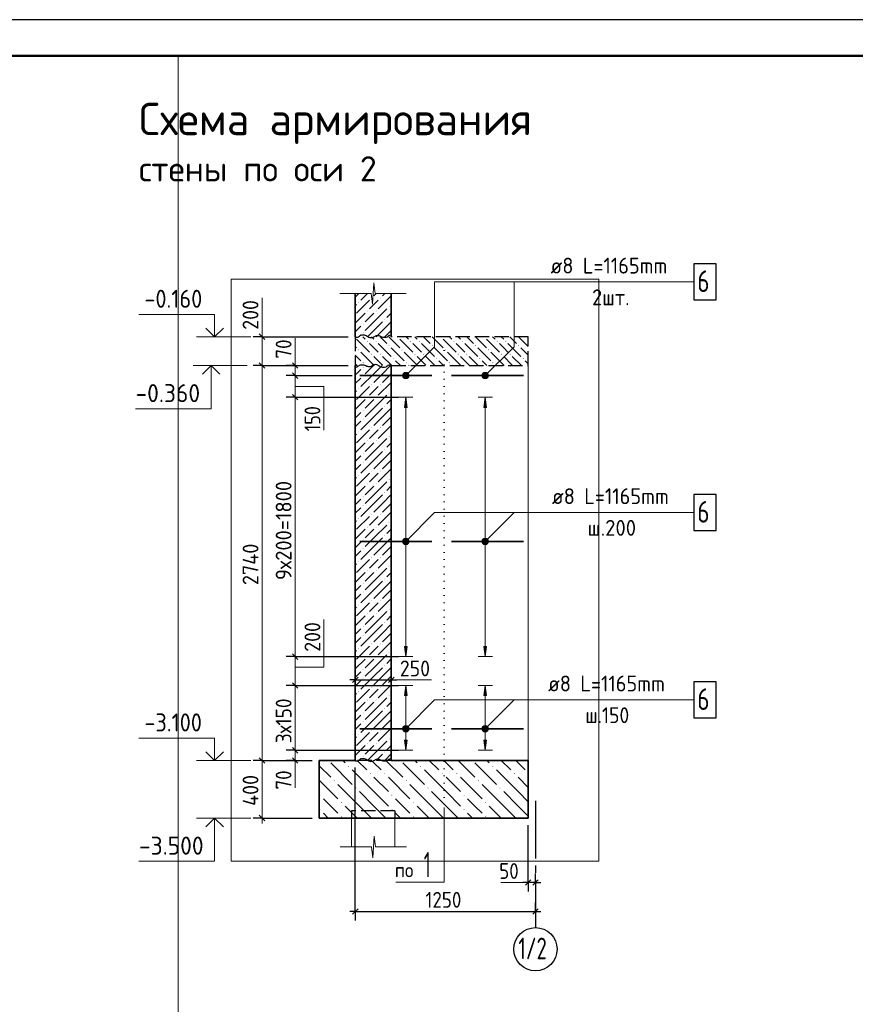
# Model space of a CAD drawing. Header units: millimetres. Extents: x 0 to 42000, y 0 to 29700.
# Tile 17 of 20: x 14487 to 26080, y 16035 to 29700. Entities that reach past the tile are written whole.
import ezdxf

# ---------------------------------------------------------------- set-up
doc = ezdxf.new("R2010")
doc.units = ezdxf.units.MM
for name, pattern in [('______2', [270, 200, -70]), ('______5', [1100, 800, -100, 100, -100]), ('______9', [100, 0, -100])]:
    doc.linetypes.add(name, pattern=pattern)
for name, color, linetype, lineweight in [('Standard', 7, 'Continuous', 25), ('Высотные отметки', 7, 'Continuous', 25), ('ЖБ Перекрытие верхний уровень', 7, '______2', 25), ('ЖБ Пилон', 7, 'Continuous', 35), ('ЖБ Плита Фундамента верхний уровень', 7, 'Continuous', 35), ('ЖБ Стена верхний уровень', 7, 'Continuous', 35), ('Заголовок чертежа', 7, 'Continuous', 25), ('Позиционная метка линия выноска', 7, 'Continuous', 13), ('Примечания', 7, 'Continuous', 13), ('Размерная линия_ общее', 7, 'Continuous', 13), ('Сечения символ', 7, 'Continuous', 25), ('Стена обрамление П-обр.', 7, 'Continuous', 35)]:
    doc.layers.add(name, color=color, linetype=linetype, lineweight=lineweight)
doc.layers.add('Оси', color=7, linetype='______5')
doc.layers.add('Размерная выноска', color=7, linetype='Continuous')
doc.styles.add('ISOCPEUR', font='txt')

msp = doc.modelspace()

# ---------------------------------------------------------------- hatches: boundary and pattern name
at = {"layer": 'ЖБ Перекрытие верхний уровень', "linetype": 'Continuous', "lineweight": 18, "transparency": 33554687}
for points in [[(19725, 25297), (19728, 25300), (19735, 25300), (19738, 25297), (19732, 25291)], [(20325, 25297), (20328, 25300), (20335, 25300), (20338, 25297), (20332, 25291)], [(20925, 25297), (20928, 25300), (20935, 25300), (20938, 25297), (20932, 25291)], [(21525, 25297), (21528, 25300), (21535, 25300), (21538, 25297), (21532, 25291)], [(19305, 25237), (19312, 25244), (19318, 25237), (19312, 25231)], [(19425, 25237), (19432, 25244), (19438, 25237), (19432, 25231)], [(19605, 25177), (19612, 25184), (19618, 25177), (19612, 25171)], [(19905, 25237), (19912, 25244), (19918, 25237), (19912, 25231)], [(20025, 25237), (20032, 25244), (20038, 25237), (20032, 25231)], [(20205, 25177), (20212, 25184), (20218, 25177), (20212, 25171)], [(20505, 25237), (20512, 25244), (20518, 25237), (20512, 25231)], [(20625, 25237), (20632, 25244), (20638, 25237), (20632, 25231)], [(20805, 25177), (20812, 25184), (20818, 25177), (20812, 25171)], [(21105, 25237), (21112, 25244), (21118, 25237), (21112, 25231)], [(21225, 25237), (21232, 25244), (21238, 25237), (21232, 25231)], [(21405, 25177), (21412, 25184), (21418, 25177), (21412, 25171)], [(19185, 25117), (19192, 25124), (19198, 25117), (19192, 25111)], [(19365, 25057), (19372, 25064), (19378, 25057), (19372, 25051)], [(19485, 25057), (19492, 25064), (19498, 25057), (19492, 25051)], [(19785, 25117), (19792, 25124), (19798, 25117), (19792, 25111)], [(19965, 25057), (19972, 25064), (19978, 25057), (19972, 25051)], [(20085, 25057), (20092, 25064), (20098, 25057), (20092, 25051)], [(20385, 25117), (20392, 25124), (20398, 25117), (20392, 25111)], [(20565, 25057), (20572, 25064), (20578, 25057), (20572, 25051)], [(20685, 25057), (20692, 25064), (20698, 25057), (20692, 25051)], [(20985, 25117), (20992, 25124), (20998, 25117), (20992, 25111)], [(21165, 25057), (21172, 25064), (21178, 25057), (21172, 25051)], [(21285, 25057), (21292, 25064), (21298, 25057), (21292, 25051)], [(19245, 24937), (19252, 24944), (19258, 24937), (19252, 24931)], [(19665, 24997), (19672, 25004), (19678, 24997), (19672, 24991)], [(19845, 24937), (19852, 24944), (19858, 24937), (19852, 24931)], [(20265, 24997), (20272, 25004), (20278, 24997), (20272, 24991)], [(20445, 24937), (20452, 24944), (20458, 24937), (20452, 24931)], [(20865, 24997), (20872, 25004), (20878, 24997), (20872, 24991)], [(21045, 24937), (21052, 24944), (21058, 24937), (21052, 24931)], [(21465, 24997), (21472, 25004), (21478, 24997), (21472, 24991)]]:
    msp.add_hatch(color=7, dxfattribs=at).paths.add_polyline_path(points, flags=16)
at = {"layer": 'ЖБ Пилон', "linetype": 'Continuous', "lineweight": 18, "transparency": 33554687}
for points in [[(19367, 25837), (19372, 25842), (19377, 25837), (19372, 25832)], [(19487, 25837), (19492, 25842), (19497, 25837), (19492, 25832)], [(19187, 25777), (19192, 25782), (19197, 25777), (19192, 25772)], [(19607, 25717), (19612, 25722), (19617, 25717), (19612, 25712)], [(19307, 25657), (19312, 25662), (19317, 25657), (19312, 25652)], [(19427, 25657), (19432, 25662), (19437, 25657), (19432, 25652)], [(19247, 25477), (19252, 25482), (19257, 25477), (19252, 25472)], [(19547, 25537), (19552, 25542), (19557, 25537), (19552, 25532)], [(19247, 25357), (19252, 25362), (19257, 25357), (19252, 25352)]]:
    msp.add_hatch(color=7, dxfattribs=at).paths.add_polyline_path(points, flags=16)
at = {"layer": 'ЖБ Плита Фундамента верхний уровень', "linetype": 'Continuous', "lineweight": 18, "transparency": 33554687}
for points in [[(19045, 19337), (19052, 19344), (19058, 19337), (19052, 19331)], [(20045, 19337), (20052, 19344), (20058, 19337), (20052, 19331)], [(21045, 19337), (21052, 19344), (21058, 19337), (21052, 19331)], [(18845, 19137), (18852, 19144), (18858, 19137), (18852, 19131)], [(19345, 19237), (19352, 19244), (19358, 19237), (19352, 19231)], [(19545, 19237), (19552, 19244), (19558, 19237), (19552, 19231)], [(19845, 19137), (19852, 19144), (19858, 19137), (19852, 19131)], [(20345, 19237), (20352, 19244), (20358, 19237), (20352, 19231)], [(20545, 19237), (20552, 19244), (20558, 19237), (20552, 19231)], [(20845, 19137), (20852, 19144), (20858, 19137), (20852, 19131)], [(21345, 19237), (21352, 19244), (21358, 19237), (21352, 19231)], [(19145, 19037), (19152, 19044), (19158, 19037), (19152, 19031)], [(20145, 19037), (20152, 19044), (20158, 19037), (20152, 19031)], [(21145, 19037), (21152, 19044), (21158, 19037), (21152, 19031)], [(18645, 18937), (18652, 18944), (18658, 18937), (18652, 18931)], [(19645, 18937), (19652, 18944), (19658, 18937), (19652, 18931)], [(20645, 18937), (20652, 18944), (20658, 18937), (20652, 18931)], [(18645, 18737), (18652, 18744), (18658, 18737), (18652, 18731)], [(18945, 18837), (18952, 18844), (18958, 18837), (18952, 18831)], [(19645, 18737), (19652, 18744), (19658, 18737), (19652, 18731)], [(19945, 18837), (19952, 18844), (19958, 18837), (19952, 18831)], [(20645, 18737), (20652, 18744), (20658, 18737), (20652, 18731)], [(20945, 18837), (20952, 18844), (20958, 18837), (20952, 18831)], [(18945, 18637), (18952, 18644), (18958, 18637), (18952, 18631)], [(19945, 18637), (19952, 18644), (19958, 18637), (19952, 18631)], [(20945, 18637), (20952, 18644), (20958, 18637), (20952, 18631)]]:
    msp.add_hatch(color=7, dxfattribs=at).paths.add_polyline_path(points, flags=16)
at = {"layer": 'ЖБ Стена верхний уровень', "linetype": 'Continuous', "lineweight": 18, "transparency": 33554687}
for points in [[(19247, 24877), (19252, 24882), (19257, 24877), (19252, 24872)], [(19247, 24757), (19252, 24762), (19257, 24757), (19252, 24752)], [(19367, 24637), (19372, 24642), (19377, 24637), (19372, 24632)], [(19487, 24637), (19492, 24642), (19497, 24637), (19492, 24632)], [(19187, 24577), (19192, 24582), (19197, 24577), (19192, 24572)], [(19307, 24457), (19312, 24462), (19317, 24457), (19312, 24452)], [(19427, 24457), (19432, 24462), (19437, 24457), (19432, 24452)], [(19607, 24517), (19612, 24522), (19617, 24517), (19612, 24512)], [(19547, 24337), (19552, 24342), (19557, 24337), (19552, 24332)], [(19247, 24277), (19252, 24282), (19257, 24277), (19252, 24272)], [(19247, 24157), (19252, 24162), (19257, 24157), (19252, 24152)], [(19187, 23977), (19192, 23982), (19197, 23977), (19192, 23972)], [(19367, 24037), (19372, 24042), (19377, 24037), (19372, 24032)], [(19487, 24037), (19492, 24042), (19497, 24037), (19492, 24032)], [(19607, 23917), (19612, 23922), (19617, 23917), (19612, 23912)], [(19307, 23857), (19312, 23862), (19317, 23857), (19312, 23852)], [(19427, 23857), (19432, 23862), (19437, 23857), (19432, 23852)], [(19247, 23677), (19252, 23682), (19257, 23677), (19252, 23672)], [(19547, 23737), (19552, 23742), (19557, 23737), (19552, 23732)], [(19247, 23557), (19252, 23562), (19257, 23557), (19252, 23552)], [(19187, 23377), (19192, 23382), (19197, 23377), (19192, 23372)], [(19367, 23437), (19372, 23442), (19377, 23437), (19372, 23432)], [(19487, 23437), (19492, 23442), (19497, 23437), (19492, 23432)], [(19307, 23257), (19312, 23262), (19317, 23257), (19312, 23252)], [(19427, 23257), (19432, 23262), (19437, 23257), (19432, 23252)], [(19607, 23317), (19612, 23322), (19617, 23317), (19612, 23312)], [(19547, 23137), (19552, 23142), (19557, 23137), (19552, 23132)], [(19247, 23077), (19252, 23082), (19257, 23077), (19252, 23072)], [(19247, 22957), (19252, 22962), (19257, 22957), (19252, 22952)], [(19367, 22837), (19372, 22842), (19377, 22837), (19372, 22832)], [(19487, 22837), (19492, 22842), (19497, 22837), (19492, 22832)], [(19187, 22777), (19192, 22782), (19197, 22777), (19192, 22772)], [(19607, 22717), (19612, 22722), (19617, 22717), (19612, 22712)], [(19307, 22657), (19312, 22662), (19317, 22657), (19312, 22652)], [(19427, 22657), (19432, 22662), (19437, 22657), (19432, 22652)], [(19247, 22477), (19252, 22482), (19257, 22477), (19252, 22472)], [(19547, 22537), (19552, 22542), (19557, 22537), (19552, 22532)], [(19247, 22357), (19252, 22362), (19257, 22357), (19252, 22352)], [(19187, 22177), (19192, 22182), (19197, 22177), (19192, 22172)], [(19367, 22237), (19372, 22242), (19377, 22237), (19372, 22232)], [(19487, 22237), (19492, 22242), (19497, 22237), (19492, 22232)], [(19307, 22057), (19312, 22062), (19317, 22057), (19312, 22052)], [(19427, 22057), (19432, 22062), (19437, 22057), (19432, 22052)], [(19607, 22117), (19612, 22122), (19617, 22117), (19612, 22112)], [(19247, 21877), (19252, 21882), (19257, 21877), (19252, 21872)], [(19547, 21937), (19552, 21942), (19557, 21937), (19552, 21932)], [(19247, 21757), (19252, 21762), (19257, 21757), (19252, 21752)], [(19367, 21637), (19372, 21642), (19377, 21637), (19372, 21632)], [(19487, 21637), (19492, 21642), (19497, 21637), (19492, 21632)], [(19187, 21577), (19192, 21582), (19197, 21577), (19192, 21572)], [(19307, 21457), (19312, 21462), (19317, 21457), (19312, 21452)], [(19427, 21457), (19432, 21462), (19437, 21457), (19432, 21452)], [(19607, 21517), (19612, 21522), (19617, 21517), (19612, 21512)], [(19547, 21337), (19552, 21342), (19557, 21337), (19552, 21332)], [(19247, 21277), (19252, 21282), (19257, 21277), (19252, 21272)], [(19247, 21157), (19252, 21162), (19257, 21157), (19252, 21152)], [(19187, 20977), (19192, 20982), (19197, 20977), (19192, 20972)], [(19367, 21037), (19372, 21042), (19377, 21037), (19372, 21032)], [(19487, 21037), (19492, 21042), (19497, 21037), (19492, 21032)], [(19607, 20917), (19612, 20922), (19617, 20917), (19612, 20912)], [(19307, 20857), (19312, 20862), (19317, 20857), (19312, 20852)], [(19427, 20857), (19432, 20862), (19437, 20857), (19432, 20852)], [(19247, 20677), (19252, 20682), (19257, 20677), (19252, 20672)], [(19547, 20737), (19552, 20742), (19557, 20737), (19552, 20732)], [(19247, 20557), (19252, 20562), (19257, 20557), (19252, 20552)], [(19187, 20377), (19192, 20382), (19197, 20377), (19192, 20372)], [(19367, 20437), (19372, 20442), (19377, 20437), (19372, 20432)], [(19487, 20437), (19492, 20442), (19497, 20437), (19492, 20432)], [(19307, 20257), (19312, 20262), (19317, 20257), (19312, 20252)], [(19427, 20257), (19432, 20262), (19437, 20257), (19432, 20252)], [(19607, 20317), (19612, 20322), (19617, 20317), (19612, 20312)], [(19547, 20137), (19552, 20142), (19557, 20137), (19552, 20132)], [(19247, 20077), (19252, 20082), (19257, 20077), (19252, 20072)], [(19247, 19957), (19252, 19962), (19257, 19957), (19252, 19952)], [(19367, 19837), (19372, 19842), (19377, 19837), (19372, 19832)], [(19487, 19837), (19492, 19842), (19497, 19837), (19492, 19832)], [(19187, 19777), (19192, 19782), (19197, 19777), (19192, 19772)], [(19607, 19717), (19612, 19722), (19617, 19717), (19612, 19712)], [(19307, 19657), (19312, 19662), (19317, 19657), (19312, 19652)], [(19427, 19657), (19432, 19662), (19437, 19657), (19432, 19652)], [(19547, 19537), (19552, 19542), (19557, 19537), (19552, 19532)], [(19247, 19477), (19252, 19482), (19257, 19477), (19252, 19472)]]:
    msp.add_hatch(color=7, dxfattribs=at).paths.add_polyline_path(points, flags=16)
at = {"layer": 'Позиционная метка линия выноска', "linetype": 'Continuous', "lineweight": 13, "transparency": 33554687}
for points in [[(19876, 24728), (19812, 24792), (19801, 24771)], [(19876, 24728), (19801, 24771), (19856, 24717)], [(19856, 24717), (19801, 24771), (19801, 24749)], [(19856, 24717), (19801, 24749), (19833, 24717)], [(19833, 24717), (19801, 24749), (19812, 24728)], [(19887, 24749), (19833, 24803), (19812, 24792)], [(19887, 24749), (19812, 24792), (19876, 24728)], [(19887, 24771), (19856, 24803), (19833, 24803)], [(19887, 24771), (19833, 24803), (19887, 24749)], [(19856, 24803), (19887, 24771), (19876, 24792)], [(20977, 24728), (20914, 24792), (20902, 24771)], [(20977, 24728), (20902, 24771), (20957, 24717)], [(20957, 24717), (20902, 24771), (20902, 24749)], [(20957, 24717), (20902, 24749), (20934, 24717)], [(20934, 24717), (20902, 24749), (20914, 24728)], [(20989, 24749), (20934, 24803), (20914, 24792)], [(20989, 24749), (20914, 24792), (20977, 24728)], [(20989, 24771), (20957, 24803), (20934, 24803)], [(20989, 24771), (20934, 24803), (20989, 24749)], [(20957, 24803), (20989, 24771), (20977, 24792)], [(19876, 22428), (19812, 22492), (19801, 22471)], [(19876, 22428), (19801, 22471), (19856, 22417)], [(19856, 22417), (19801, 22471), (19801, 22449)], [(19856, 22417), (19801, 22449), (19833, 22417)], [(19833, 22417), (19801, 22449), (19812, 22428)], [(19887, 22449), (19833, 22503), (19812, 22492)], [(19887, 22449), (19812, 22492), (19876, 22428)], [(19887, 22471), (19856, 22503), (19833, 22503)], [(19887, 22471), (19833, 22503), (19887, 22449)], [(19856, 22503), (19887, 22471), (19876, 22492)], [(20977, 22428), (20914, 22492), (20902, 22471)], [(20977, 22428), (20902, 22471), (20957, 22417)], [(20957, 22417), (20902, 22471), (20902, 22449)], [(20957, 22417), (20902, 22449), (20934, 22417)], [(20934, 22417), (20902, 22449), (20914, 22428)], [(20989, 22449), (20934, 22503), (20914, 22492)], [(20989, 22449), (20914, 22492), (20977, 22428)], [(20989, 22471), (20957, 22503), (20934, 22503)], [(20989, 22471), (20934, 22503), (20989, 22449)], [(20957, 22503), (20989, 22471), (20977, 22492)], [(19876, 19828), (19812, 19892), (19801, 19871)], [(19876, 19828), (19801, 19871), (19856, 19817)], [(19856, 19817), (19801, 19871), (19801, 19849)], [(19856, 19817), (19801, 19849), (19833, 19817)], [(19833, 19817), (19801, 19849), (19812, 19828)], [(19887, 19849), (19833, 19903), (19812, 19892)], [(19887, 19849), (19812, 19892), (19876, 19828)], [(19887, 19871), (19856, 19903), (19833, 19903)], [(19887, 19871), (19833, 19903), (19887, 19849)], [(19856, 19903), (19887, 19871), (19876, 19892)], [(20977, 19828), (20914, 19892), (20902, 19871)], [(20977, 19828), (20902, 19871), (20957, 19817)], [(20957, 19817), (20902, 19871), (20902, 19849)], [(20957, 19817), (20902, 19849), (20934, 19817)], [(20934, 19817), (20902, 19849), (20914, 19828)], [(20989, 19849), (20934, 19903), (20914, 19892)], [(20989, 19849), (20914, 19892), (20977, 19828)], [(20989, 19871), (20957, 19903), (20934, 19903)], [(20989, 19871), (20934, 19903), (20989, 19849)], [(20957, 19903), (20989, 19871), (20977, 19892)]]:
    msp.add_hatch(color=7, dxfattribs=at).paths.add_polyline_path(points)
at = {"layer": 'Стена обрамление П-обр.', "linetype": 'Continuous', "lineweight": 13, "transparency": 33554687}
for points in [[(19864, 24320), (19844, 24460), (19824, 24320)], [(20966, 24320), (20946, 24460), (20926, 24320)], [(19864, 20320), (19844, 20460), (19824, 20320)], [(20966, 20320), (20946, 20460), (20926, 20320)]]:
    msp.add_hatch(color=7, dxfattribs=at).paths.add_polyline_path(points)
for points in [[(19864, 21000), (19844, 20860), (19824, 21000)], [(20966, 21000), (20946, 20860), (20926, 21000)], [(19864, 19700), (19844, 19560), (19824, 19700)], [(20966, 19700), (20946, 19560), (20926, 19700)]]:
    msp.add_hatch(color=7, dxfattribs=at).paths.add_polyline_path(points, flags=16)

# ---------------------------------------------------------------- linework, layer by layer
at = {"layer": 'Standard', "color": 7, "linetype": 'Continuous', "lineweight": 13, "transparency": 33554687}
for p, q in [((19381, 25750), (19400, 26050)), ((19400, 26050), (19418, 25900)), ((18930, 25900), (19363, 25900)), ((19363, 25900), (19381, 25750)), ((19418, 25900), (19850, 25900)), ((19850, 25900), (19850, 25900)), ((18309, 24900), (18309, 24975)), ((18309, 24760), (18309, 24900)), ((18309, 24460), (18309, 24760)), ((18309, 20860), (18309, 24460)), ((18309, 20460), (18309, 20860)), ((18309, 19560), (18309, 20460)), ((18309, 19420), (18309, 19560)), ((18309, 19420), (18309, 19345)), ((19386, 18070), (19404, 18370)), ((19404, 18370), (19422, 18220)), ((18935, 18220), (19367, 18220)), ((19367, 18220), (19386, 18070)), ((19422, 18220), (19855, 18220)), ((19855, 18220), (19855, 18220))]:
    msp.add_line(p, q, dxfattribs=at)
at = {"layer": 'Standard', "color": 7, "linetype": 'Continuous', "lineweight": -3, "transparency": 33554687}
for p, q in [((18309, 24900), (18184, 24900)), ((18309, 24900), (18434, 24900)), ((18309, 24900), (19043, 24900)), ((18309, 24760), (18184, 24760)), ((18309, 24760), (18434, 24760)), ((18309, 24760), (19099, 24760)), ((18309, 24460), (18184, 24460)), ((18309, 24460), (18434, 24460)), ((18309, 24460), (19744, 24460)), ((18309, 20860), (18184, 20860)), ((18309, 20860), (18434, 20860)), ((19143, 20536), (19143, 20661)), ((19643, 20536), (19643, 20661)), ((19143, 20536), (19068, 20536)), ((19143, 20536), (19143, 20411)), ((19143, 20536), (19143, 20536)), ((19143, 20536), (19643, 20536)), ((19643, 20536), (19643, 20411)), ((19643, 20536), (19643, 20536)), ((19643, 20536), (19718, 20536)), ((18309, 20460), (18184, 20460)), ((18309, 20460), (18434, 20460)), ((18309, 19560), (18184, 19560)), ((18309, 19560), (18434, 19560)), ((18309, 19420), (18184, 19420)), ((18309, 19420), (18434, 19420)), ((19143, 17325), (19143, 19320)), ((21543, 17725), (21543, 17850)), ((21643, 17725), (21643, 17850)), ((21543, 17725), (21468, 17725)), ((21543, 17725), (21543, 17600)), ((21643, 17725), (21543, 17725)), ((21643, 17725), (21643, 17600)), ((21643, 17725), (21643, 17622)), ((21643, 17725), (21718, 17725)), ((19143, 17325), (19143, 17450)), ((21643, 17325), (21643, 17450)), ((19143, 17325), (19068, 17325)), ((19143, 17325), (19143, 17200)), ((19143, 17325), (21643, 17325)), ((21643, 17325), (21643, 17200)), ((21643, 17325), (21643, 17200)), ((21643, 17325), (21718, 17325))]:
    msp.add_line(p, q, dxfattribs=at)
at = {"layer": 'Standard', "color": 7, "linetype": 'Continuous', "lineweight": 25, "transparency": 33554687}
for p, q in [((18346, 24863), (18271, 24938)), ((18346, 24722), (18271, 24797)), ((18346, 24422), (18271, 24497)), ((18346, 20822), (18271, 20897)), ((19106, 20499), (19181, 20574)), ((19606, 20499), (19681, 20574)), ((18346, 20422), (18271, 20497)), ((18346, 19522), (18271, 19597)), ((18346, 19382), (18271, 19458)), ((21581, 17762), (21506, 17687)), ((21681, 17762), (21606, 17687)), ((19106, 17287), (19181, 17362)), ((21606, 17287), (21681, 17362))]:
    msp.add_line(p, q, dxfattribs=at)
at = {"layer": 'Standard', "color": 7, "linetype": 'Continuous', "lineweight": 18, "transparency": 33554687}
for p, q in [((21543, 19420), (21543, 24900)), ((19093, 18620), (19093, 18220)), ((19693, 18620), (19693, 18220))]:
    msp.add_line(p, q, dxfattribs=at)
at = {"layer": 'Standard', "color": 7, "linetype": 'Continuous', "lineweight": 25, "transparency": 33554687}
msp.add_lwpolyline([(0, 0), (42000, 0), (42000, 29700), (0, 29700), (0, 0)], close=True, dxfattribs=at)
at = {"layer": 'Standard', "color": 7, "linetype": 'Continuous', "lineweight": 50, "transparency": 33554687}
msp.add_lwpolyline([(2000, 29200), (41500, 29200), (41500, 500), (2000, 500), (2000, 29200)], close=True, dxfattribs=at)
at = {"layer": 'Standard', "color": 7, "linetype": 'Continuous', "lineweight": 13, "transparency": 33554687}
for points in [[(16687, 29200), (2000, 29200), (2000, 6037), (16687, 6037), (16687, 29200)], [(41500, 29200), (14180, 29200), (14180, 6000), (41500, 6000), (41500, 29200)]]:
    msp.add_lwpolyline(points, dxfattribs=at)
at = {"layer": 'Standard', "color": 254, "linetype": 'Continuous', "lineweight": 18, "true_color": 0xc4c4ff, "transparency": 33554687}
msp.add_lwpolyline([(17423, 18020), (22523, 18020), (22523, 26100), (17423, 26100), (17423, 18020)], dxfattribs=at)
at = {"layer": 'Standard', "color": 7, "linetype": 'Continuous', "lineweight": -3, "transparency": 33554687}
for points in [[(18309, 20860), (18443, 20860), (18443, 20860), (18684, 20860), (18684, 20860), (19744, 20860)], [(18309, 20460), (18411, 20460), (18411, 20460), (18601, 20460), (18601, 20460), (19744, 20460)], [(18309, 19560), (18338, 19560), (18338, 19560), (18412, 19560), (18412, 19560), (19601, 19560), (19601, 19560), (19744, 19560)], [(18309, 19420), (18327, 19420), (18327, 19420), (18383, 19420), (18383, 19420), (18543, 19420)], [(21543, 17725), (21543, 17987), (21543, 17987), (21543, 18520)]]:
    msp.add_lwpolyline(points, dxfattribs=at)
at = {"layer": 'Высотные отметки', "color": 7, "linetype": 'Continuous', "lineweight": 35, "transparency": 33554687}
for p, q in [((17192, 25300), (17071, 25421)), ((17192, 25300), (17071, 25421)), ((17192, 25300), (17313, 25421)), ((17192, 25300), (17313, 25421)), ((17144, 24900), (17023, 24779)), ((17144, 24900), (17023, 24779)), ((17144, 24900), (17265, 24779)), ((17144, 24900), (17265, 24779)), ((17192, 19420), (17071, 19541)), ((17192, 19420), (17071, 19541)), ((17192, 19420), (17313, 19541)), ((17192, 19420), (17313, 19541)), ((17192, 18620), (17071, 18499)), ((17192, 18620), (17071, 18499)), ((17192, 18620), (17313, 18499)), ((17192, 18620), (17313, 18499))]:
    msp.add_line(p, q, dxfattribs=at)
at = {"layer": 'Высотные отметки', "color": 7, "linetype": 'Continuous', "lineweight": 13, "transparency": 33554687}
for p, q in [((17692, 25300), (16942, 25300)), ((17692, 25300), (16942, 25300)), ((17644, 24900), (16894, 24900)), ((17644, 24900), (16894, 24900)), ((17692, 19420), (16942, 19420)), ((17692, 19420), (16942, 19420)), ((17692, 18620), (16942, 18620)), ((17692, 18620), (16942, 18620))]:
    msp.add_line(p, q, dxfattribs=at)
for points in [[(17192, 25300), (17192, 25610), (16142, 25610)], [(17192, 25300), (17192, 25610), (16142, 25610)], [(17144, 24900), (17144, 24300), (16094, 24300)], [(17144, 24900), (17144, 24300), (16094, 24300)], [(17192, 19420), (17192, 19730), (16142, 19730)], [(17192, 19420), (17192, 19730), (16142, 19730)], [(17192, 18620), (17192, 18020), (16142, 18020)], [(17192, 18620), (17192, 18020), (16142, 18020)]]:
    msp.add_lwpolyline(points, dxfattribs=at)
at = {"layer": 'ЖБ Перекрытие верхний уровень', "color": 7, "linetype": '______2', "lineweight": 25, "transparency": 33554687}
for p, q in [((19143, 25300), (19143, 24900)), ((21543, 25300), (19643, 25300)), ((21543, 24900), (21543, 25300)), ((19643, 24900), (21543, 24900))]:
    msp.add_line(p, q, dxfattribs=at)
at = {"layer": 'ЖБ Перекрытие верхний уровень', "color": 9, "linetype": 'Continuous', "lineweight": 18, "true_color": 0xc7c7c7, "transparency": 33554687}
for p, q in [((19249, 25300), (19282, 25267)), ((19369, 25300), (19402, 25267)), ((19489, 25300), (19582, 25207)), ((19609, 25300), (19762, 25147)), ((19849, 25300), (19882, 25267)), ((19969, 25300), (20002, 25267)), ((20089, 25300), (20182, 25207)), ((20209, 25300), (20362, 25147)), ((20449, 25300), (20482, 25267)), ((20569, 25300), (20602, 25267)), ((20689, 25300), (20782, 25207)), ((20809, 25300), (20962, 25147)), ((21049, 25300), (21082, 25267)), ((21169, 25300), (21202, 25267)), ((21289, 25300), (21382, 25207)), ((21409, 25300), (21543, 25166)), ((19143, 25166), (19162, 25147)), ((19162, 25267), (19342, 25087)), ((19402, 25147), (19342, 25207)), ((19462, 25087), (19402, 25147)), ((19462, 25207), (19642, 25027)), ((19642, 25147), (19822, 24967)), ((19762, 25267), (19942, 25087)), ((20002, 25147), (19942, 25207)), ((20062, 25087), (20002, 25147)), ((20062, 25207), (20242, 25027)), ((20242, 25147), (20422, 24967)), ((20362, 25267), (20542, 25087)), ((20602, 25147), (20542, 25207)), ((20662, 25087), (20602, 25147)), ((20662, 25207), (20842, 25027)), ((20842, 25147), (21022, 24967)), ((20962, 25267), (21142, 25087)), ((21202, 25147), (21142, 25207)), ((21262, 25087), (21202, 25147)), ((21262, 25207), (21442, 25027)), ((21442, 25147), (21543, 25046)), ((19143, 25046), (19222, 24967)), ((19402, 24907), (19222, 25087)), ((19402, 25027), (19522, 24907)), ((19522, 25027), (19649, 24900)), ((20002, 24907), (19822, 25087)), ((20002, 25027), (20122, 24907)), ((20122, 25027), (20249, 24900)), ((20602, 24907), (20422, 25087)), ((20602, 25027), (20722, 24907)), ((20722, 25027), (20849, 24900)), ((21202, 24907), (21022, 25087)), ((21202, 25027), (21322, 24907)), ((21322, 25027), (21449, 24900)), ((19169, 24900), (19143, 24926)), ((19282, 24907), (19289, 24900)), ((19402, 24907), (19409, 24900)), ((19769, 24900), (19702, 24967)), ((19882, 24907), (19889, 24900)), ((20002, 24907), (20009, 24900)), ((20369, 24900), (20302, 24967)), ((20482, 24907), (20489, 24900)), ((20602, 24907), (20609, 24900)), ((20969, 24900), (20902, 24967)), ((21082, 24907), (21089, 24900)), ((21202, 24907), (21209, 24900)), ((21543, 24926), (21502, 24967))]:
    msp.add_line(p, q, dxfattribs=at)
at = {"layer": 'ЖБ Пилон', "color": 251, "linetype": 'Continuous', "lineweight": 18, "true_color": 0x494949, "transparency": 33554687}
for p, q in [((19194, 25900), (19143, 25849)), ((19314, 25900), (19222, 25807)), ((19434, 25900), (19402, 25867)), ((19642, 25867), (19462, 25687)), ((19554, 25900), (19522, 25867)), ((19162, 25747), (19143, 25729)), ((19342, 25807), (19162, 25627)), ((19342, 25687), (19402, 25747)), ((19402, 25747), (19462, 25807)), ((19643, 25749), (19642, 25747)), ((19282, 25627), (19143, 25489)), ((19402, 25627), (19282, 25507)), ((19402, 25507), (19582, 25687)), ((19643, 25629), (19582, 25567)), ((19162, 25387), (19222, 25447)), ((19402, 25507), (19282, 25387)), ((19522, 25507), (19402, 25387)), ((19522, 25387), (19643, 25509)), ((19143, 25369), (19162, 25387)), ((19222, 25327), (19194, 25300)), ((19402, 25387), (19314, 25300)), ((19522, 25387), (19434, 25300)), ((19642, 25387), (19554, 25300))]:
    msp.add_line(p, q, dxfattribs=at)
at = {"layer": 'ЖБ Пилон', "color": 7, "linetype": 'Continuous', "lineweight": 35, "transparency": 33554687}
for p, q in [((19143, 25900), (19143, 25300)), ((19643, 25300), (19643, 25900))]:
    msp.add_line(p, q, dxfattribs=at)
at = {"layer": 'ЖБ Плита Фундамента верхний уровень', "color": 7, "linetype": 'Continuous', "lineweight": 35, "transparency": 33554687}
for p, q in [((18643, 19420), (18643, 18620)), ((19143, 19420), (18643, 19420)), ((21543, 19420), (19643, 19420)), ((21543, 18620), (21543, 19420)), ((18643, 18620), (21543, 18620))]:
    msp.add_line(p, q, dxfattribs=at)
at = {"layer": 'ЖБ Плита Фундамента верхний уровень', "color": 252, "linetype": 'Continuous', "lineweight": 18, "true_color": 0x8f8f8f, "transparency": 33554687}
for p, q in [((18969, 19420), (19002, 19387)), ((19169, 19420), (19302, 19287)), ((19402, 19387), (19369, 19420)), ((19569, 19420), (19802, 19187)), ((19969, 19420), (20002, 19387)), ((20169, 19420), (20302, 19287)), ((20402, 19387), (20369, 19420)), ((20569, 19420), (20802, 19187)), ((20969, 19420), (21002, 19387)), ((21169, 19420), (21302, 19287)), ((21402, 19387), (21369, 19420)), ((18643, 19346), (18802, 19187)), ((18802, 19387), (19102, 19087)), ((19402, 18987), (19102, 19287)), ((19502, 19287), (19402, 19387)), ((19802, 19387), (20102, 19087)), ((20402, 18987), (20102, 19287)), ((20502, 19287), (20402, 19387)), ((20802, 19387), (21102, 19087)), ((21402, 18987), (21102, 19287)), ((21502, 19287), (21402, 19387)), ((18643, 19146), (18902, 18887)), ((19402, 19187), (19602, 18987)), ((19602, 19187), (19902, 18887)), ((20402, 19187), (20602, 18987)), ((20602, 19187), (20902, 18887)), ((21402, 19187), (21543, 19046)), ((19202, 18787), (18902, 19087)), ((20202, 18787), (19902, 19087)), ((21202, 18787), (20902, 19087)), ((18802, 18787), (18702, 18887)), ((19202, 18987), (19402, 18787)), ((19402, 18987), (19602, 18787)), ((19802, 18787), (19702, 18887)), ((20202, 18987), (20402, 18787)), ((20402, 18987), (20602, 18787)), ((20802, 18787), (20702, 18887)), ((21202, 18987), (21402, 18787)), ((21402, 18987), (21543, 18846)), ((18902, 18687), (18802, 18787)), ((19002, 18787), (19169, 18620)), ((19202, 18787), (19369, 18620)), ((19402, 18787), (19569, 18620)), ((19902, 18687), (19802, 18787)), ((20002, 18787), (20169, 18620)), ((20202, 18787), (20369, 18620)), ((20402, 18787), (20569, 18620)), ((20902, 18687), (20802, 18787)), ((21002, 18787), (21169, 18620)), ((21202, 18787), (21369, 18620)), ((21402, 18787), (21543, 18646)), ((18702, 18687), (18769, 18620)), ((19702, 18687), (19769, 18620)), ((20702, 18687), (20769, 18620))]:
    msp.add_line(p, q, dxfattribs=at)
at = {"layer": 'ЖБ Стена верхний уровень', "color": 251, "linetype": 'Continuous', "lineweight": 18, "true_color": 0x494949, "transparency": 33554687}
for p, q in [((19154, 24900), (19143, 24889)), ((19394, 24900), (19282, 24787)), ((19514, 24900), (19402, 24787)), ((19522, 24787), (19634, 24900)), ((19143, 24769), (19162, 24787)), ((19162, 24787), (19222, 24847)), ((19402, 24787), (19222, 24607)), ((19522, 24787), (19402, 24667)), ((19642, 24787), (19522, 24667)), ((19222, 24727), (19143, 24649)), ((19342, 24607), (19162, 24427)), ((19402, 24547), (19462, 24607)), ((19642, 24667), (19462, 24487)), ((19162, 24547), (19143, 24529)), ((19342, 24487), (19402, 24547)), ((19402, 24307), (19582, 24487)), ((19643, 24549), (19642, 24547)), ((19282, 24427), (19143, 24289)), ((19402, 24427), (19282, 24307)), ((19643, 24429), (19582, 24367)), ((19143, 24169), (19162, 24187)), ((19162, 24187), (19222, 24247)), ((19402, 24187), (19222, 24007)), ((19402, 24307), (19282, 24187)), ((19522, 24307), (19402, 24187)), ((19522, 24187), (19402, 24067)), ((19522, 24187), (19643, 24309)), ((19642, 24187), (19522, 24067)), ((19222, 24127), (19143, 24049)), ((19642, 24067), (19462, 23887)), ((19162, 23947), (19143, 23929)), ((19342, 24007), (19162, 23827)), ((19342, 23887), (19402, 23947)), ((19402, 23947), (19462, 24007)), ((19643, 23949), (19642, 23947)), ((19282, 23827), (19143, 23689)), ((19402, 23827), (19282, 23707)), ((19402, 23707), (19582, 23887)), ((19643, 23829), (19582, 23767)), ((19162, 23587), (19222, 23647)), ((19402, 23707), (19282, 23587)), ((19522, 23707), (19402, 23587)), ((19522, 23587), (19643, 23709)), ((19143, 23569), (19162, 23587)), ((19222, 23527), (19143, 23449)), ((19402, 23587), (19222, 23407)), ((19522, 23587), (19402, 23467)), ((19642, 23587), (19522, 23467)), ((19342, 23407), (19162, 23227)), ((19402, 23347), (19462, 23407)), ((19642, 23467), (19462, 23287)), ((19162, 23347), (19143, 23329)), ((19342, 23287), (19402, 23347)), ((19402, 23107), (19582, 23287)), ((19643, 23349), (19642, 23347)), ((19282, 23227), (19143, 23089)), ((19402, 23227), (19282, 23107)), ((19402, 23107), (19282, 22987)), ((19522, 23107), (19402, 22987)), ((19522, 22987), (19643, 23109)), ((19643, 23229), (19582, 23167)), ((19143, 22969), (19162, 22987)), ((19162, 22987), (19222, 23047)), ((19402, 22987), (19222, 22807)), ((19522, 22987), (19402, 22867)), ((19642, 22987), (19522, 22867)), ((19222, 22927), (19143, 22849)), ((19642, 22867), (19462, 22687)), ((19162, 22747), (19143, 22729)), ((19342, 22807), (19162, 22627)), ((19342, 22687), (19402, 22747)), ((19402, 22747), (19462, 22807)), ((19402, 22507), (19582, 22687)), ((19643, 22749), (19642, 22747)), ((19282, 22627), (19143, 22489)), ((19402, 22627), (19282, 22507)), ((19643, 22629), (19582, 22567)), ((19162, 22387), (19222, 22447)), ((19402, 22507), (19282, 22387)), ((19522, 22507), (19402, 22387)), ((19522, 22387), (19643, 22509)), ((19143, 22369), (19162, 22387)), ((19222, 22327), (19143, 22249)), ((19402, 22387), (19222, 22207)), ((19522, 22387), (19402, 22267)), ((19642, 22387), (19522, 22267)), ((19162, 22147), (19143, 22129)), ((19342, 22207), (19162, 22027)), ((19342, 22087), (19402, 22147)), ((19402, 22147), (19462, 22207)), ((19642, 22267), (19462, 22087)), ((19643, 22149), (19642, 22147)), ((19282, 22027), (19143, 21889)), ((19402, 22027), (19282, 21907)), ((19402, 21907), (19582, 22087)), ((19643, 22029), (19582, 21967)), ((19402, 21907), (19282, 21787)), ((19522, 21907), (19402, 21787)), ((19522, 21787), (19643, 21909)), ((19143, 21769), (19162, 21787)), ((19162, 21787), (19222, 21847)), ((19402, 21787), (19222, 21607)), ((19522, 21787), (19402, 21667)), ((19642, 21787), (19522, 21667)), ((19222, 21727), (19143, 21649)), ((19342, 21607), (19162, 21427)), ((19402, 21547), (19462, 21607)), ((19642, 21667), (19462, 21487)), ((19162, 21547), (19143, 21529)), ((19342, 21487), (19402, 21547)), ((19402, 21307), (19582, 21487)), ((19643, 21549), (19642, 21547)), ((19282, 21427), (19143, 21289)), ((19402, 21427), (19282, 21307)), ((19643, 21429), (19582, 21367)), ((19143, 21169), (19162, 21187)), ((19162, 21187), (19222, 21247)), ((19402, 21187), (19222, 21007)), ((19402, 21307), (19282, 21187)), ((19522, 21307), (19402, 21187)), ((19522, 21187), (19402, 21067)), ((19522, 21187), (19643, 21309)), ((19642, 21187), (19522, 21067)), ((19222, 21127), (19143, 21049)), ((19642, 21067), (19462, 20887)), ((19162, 20947), (19143, 20929)), ((19342, 21007), (19162, 20827)), ((19342, 20887), (19402, 20947)), ((19402, 20947), (19462, 21007)), ((19643, 20949), (19642, 20947)), ((19282, 20827), (19143, 20689)), ((19402, 20827), (19282, 20707)), ((19402, 20707), (19582, 20887)), ((19643, 20829), (19582, 20767)), ((19162, 20587), (19222, 20647)), ((19402, 20707), (19282, 20587)), ((19522, 20707), (19402, 20587)), ((19522, 20587), (19643, 20709)), ((19143, 20569), (19162, 20587)), ((19222, 20527), (19143, 20449)), ((19402, 20587), (19222, 20407)), ((19522, 20587), (19402, 20467)), ((19642, 20587), (19522, 20467)), ((19342, 20407), (19162, 20227)), ((19402, 20347), (19462, 20407)), ((19642, 20467), (19462, 20287)), ((19162, 20347), (19143, 20329)), ((19282, 20227), (19143, 20089)), ((19402, 20227), (19282, 20107)), ((19342, 20287), (19402, 20347)), ((19402, 20107), (19582, 20287)), ((19643, 20229), (19582, 20167)), ((19643, 20349), (19642, 20347)), ((19402, 20107), (19282, 19987)), ((19522, 20107), (19402, 19987)), ((19522, 19987), (19643, 20109)), ((19143, 19969), (19162, 19987)), ((19162, 19987), (19222, 20047)), ((19402, 19987), (19222, 19807)), ((19522, 19987), (19402, 19867)), ((19642, 19987), (19522, 19867)), ((19222, 19927), (19143, 19849)), ((19642, 19867), (19462, 19687)), ((19162, 19747), (19143, 19729)), ((19342, 19807), (19162, 19627)), ((19342, 19687), (19402, 19747)), ((19402, 19747), (19462, 19807)), ((19402, 19507), (19582, 19687)), ((19643, 19749), (19642, 19747)), ((19282, 19627), (19143, 19489)), ((19402, 19627), (19282, 19507)), ((19643, 19629), (19582, 19567)), ((19194, 19420), (19222, 19447)), ((19402, 19507), (19314, 19420)), ((19522, 19507), (19434, 19420)), ((19554, 19420), (19643, 19509))]:
    msp.add_line(p, q, dxfattribs=at)
at = {"layer": 'ЖБ Стена верхний уровень', "color": 7, "linetype": 'Continuous', "lineweight": 35, "transparency": 33554687}
for p, q in [((19143, 24900), (19143, 19420)), ((19643, 19420), (19643, 24900))]:
    msp.add_line(p, q, dxfattribs=at)
at = {"layer": 'Оси', "color": 8, "linetype": '______5', "lineweight": -3, "transparency": 33554687}
msp.add_line((21643, 18860), (21643, 17100), dxfattribs=at)
at = {"layer": 'Оси', "color": 7, "linetype": 'Continuous', "lineweight": -3, "transparency": 33554687}
msp.add_circle((21643, 16800), 300, dxfattribs=at)
at = {"layer": 'Позиционная метка линия выноска', "color": 7, "linetype": 'Continuous', "lineweight": 13, "transparency": 33554687}
for p, q in [((19812, 24792), (19812, 24792)), ((19876, 24792), (19876, 24792)), ((20914, 24792), (20914, 24792)), ((20977, 24792), (20977, 24792)), ((19812, 24728), (19812, 24728)), ((19876, 24728), (19876, 24728)), ((20914, 24728), (20914, 24728)), ((20977, 24728), (20977, 24728)), ((19812, 22492), (19812, 22492)), ((19812, 22428), (19812, 22428)), ((19876, 22492), (19876, 22492)), ((19876, 22428), (19876, 22428)), ((20914, 22492), (20914, 22492)), ((20914, 22428), (20914, 22428)), ((20977, 22492), (20977, 22492)), ((20977, 22428), (20977, 22428)), ((19812, 19892), (19812, 19892)), ((19812, 19828), (19812, 19828)), ((19876, 19892), (19876, 19892)), ((19876, 19828), (19876, 19828)), ((20914, 19892), (20914, 19892)), ((20914, 19828), (20914, 19828)), ((20977, 19892), (20977, 19892)), ((20977, 19828), (20977, 19828))]:
    msp.add_line(p, q, dxfattribs=at)
for points in [[(23058, 26060), (20244, 26060), (20244, 25160), (19844, 24760)], [(23838, 26060), (21346, 26060), (21346, 25160), (20946, 24760)], [(23058, 22860), (20244, 22860), (19844, 22460)], [(23838, 22860), (21346, 22860), (20946, 22460)], [(23058, 20260), (20244, 20260), (19844, 19860)], [(23838, 20260), (21346, 20260), (20946, 19860)]]:
    msp.add_lwpolyline(points, dxfattribs=at)
for centre in [(19844, 24760), (20946, 24760), (19844, 22460), (20946, 22460), (19844, 19860), (20946, 19860)]:
    msp.add_circle(centre, 45, dxfattribs=at)
at = {"layer": 'Примечания', "color": 253, "linetype": '______2', "lineweight": -3, "true_color": 0xababab, "transparency": 33554687}
for p, q in [((19643, 19420), (19143, 19420)), ((19093, 18720), (19093, 18620)), ((19693, 18720), (19093, 18720)), ((19693, 18720), (19693, 18620))]:
    msp.add_line(p, q, dxfattribs=at)
at = {"layer": 'Примечания', "color": 7, "linetype": 'Continuous', "lineweight": 25, "transparency": 33554687}
for points in [[(19143, 25295), (19158, 25295), (19174, 25296), (19188, 25300), (19200, 25307), (19210, 25315), (19221, 25321), (19236, 25325), (19252, 25327), (19267, 25325), (19282, 25321), (19296, 25316), (19308, 25309), (19319, 25302), (19330, 25296), (19344, 25290), (19359, 25287), (19375, 25288), (19391, 25291), (19402, 25297), (19413, 25305), (19424, 25312), (19437, 25317), (19453, 25318), (19469, 25315), (19483, 25311), (19497, 25305), (19511, 25300), (19524, 25296), (19540, 25293), (19543, 25293)], [(19543, 25295), (19558, 25295), (19574, 25296), (19588, 25300), (19600, 25307), (19610, 25315), (19621, 25321), (19636, 25325), (19643, 25326)], [(19243, 24905), (19228, 24905), (19212, 24904), (19198, 24900), (19186, 24893), (19176, 24885), (19165, 24879), (19150, 24875), (19143, 24874)], [(19643, 24905), (19628, 24905), (19612, 24904), (19598, 24900), (19586, 24893), (19576, 24885), (19565, 24879), (19550, 24875), (19534, 24873), (19519, 24875), (19504, 24879), (19490, 24884), (19478, 24891), (19467, 24898), (19456, 24904), (19442, 24910), (19427, 24913), (19411, 24912), (19395, 24909), (19384, 24903), (19373, 24895), (19362, 24888), (19349, 24883), (19333, 24882), (19317, 24885), (19303, 24889), (19289, 24895), (19275, 24900), (19262, 24904), (19246, 24907), (19243, 24907)], [(19143, 19415), (19158, 19415), (19174, 19416), (19188, 19420), (19200, 19427), (19210, 19435), (19221, 19441), (19236, 19445), (19252, 19447), (19267, 19445), (19282, 19441), (19296, 19436), (19308, 19429), (19319, 19422), (19330, 19416), (19344, 19410), (19359, 19407), (19375, 19408), (19391, 19411), (19402, 19417), (19413, 19425), (19424, 19432), (19437, 19437), (19453, 19438), (19469, 19435), (19483, 19431), (19497, 19425), (19511, 19420), (19524, 19416), (19540, 19413), (19543, 19413)], [(19543, 19415), (19558, 19415), (19574, 19416), (19588, 19420), (19600, 19427), (19610, 19435), (19621, 19441), (19636, 19445), (19643, 19446)]]:
    msp.add_lwpolyline(points, dxfattribs=at)
at = {"layer": 'Размерная выноска', "color": 7, "linetype": 'Continuous', "lineweight": 13, "transparency": 33554687}
for p, q in [((17850, 25300), (17850, 25840)), ((18309, 25280), (18309, 24900)), ((19643, 20536), (20203, 20536)), ((18309, 19420), (18309, 19040)), ((21543, 17725), (21163, 17725))]:
    msp.add_line(p, q, dxfattribs=at)
for points in [[(18309, 24607), (18709, 24607), (18709, 24004)], [(18309, 20713), (18709, 20713), (18709, 21376)]]:
    msp.add_lwpolyline(points, dxfattribs=at)
at = {"layer": 'Размерная линия_ общее', "color": 253, "linetype": 'Continuous', "lineweight": -3, "true_color": 0xa0a0a0, "transparency": 33554687}
for p, q in [((17850, 25300), (17725, 25300)), ((17850, 25300), (17975, 25300)), ((17850, 25300), (19043, 25300)), ((17850, 24900), (17725, 24900)), ((17850, 24900), (17975, 24900)), ((17850, 24900), (19043, 24900)), ((17850, 19420), (17725, 19420)), ((17850, 19420), (17975, 19420)), ((17850, 19420), (18543, 19420)), ((17850, 18620), (17725, 18620)), ((17850, 18620), (17975, 18620)), ((17850, 18620), (18543, 18620))]:
    msp.add_line(p, q, dxfattribs=at)
at = {"layer": 'Размерная линия_ общее', "color": 7, "linetype": 'Continuous', "lineweight": 25, "transparency": 33554687}
for p, q in [((17812, 25338), (17887, 25262)), ((17812, 24938), (17887, 24862)), ((17812, 19458), (17887, 19382)), ((17812, 18658), (17887, 18582))]:
    msp.add_line(p, q, dxfattribs=at)
at = {"layer": 'Размерная линия_ общее', "color": 7, "linetype": 'Continuous', "lineweight": 13, "transparency": 33554687}
for p, q in [((17850, 25300), (17850, 25375)), ((17850, 24900), (17850, 19420)), ((17850, 19420), (17850, 18620)), ((17850, 18620), (17850, 18545))]:
    msp.add_line(p, q, dxfattribs=at)
msp.add_lwpolyline([(17850, 25300), (17850, 25294), (17850, 25294), (17850, 24900)], dxfattribs=at)
at = {"layer": 'Сечения символ', "color": 7, "linetype": '______9', "lineweight": 13, "transparency": 33554687}
msp.add_line((20377, 25110), (20377, 18766), dxfattribs=at)
at = {"layer": 'Сечения символ', "color": 7, "linetype": 'Continuous', "lineweight": 13, "transparency": 33554687}
msp.add_lwpolyline([(20377, 18766), (20377, 17730), (19707, 17730)], dxfattribs=at)
at = {"layer": 'Стена обрамление П-обр.', "color": 7, "linetype": 'Continuous', "lineweight": 35, "transparency": 33554687}
for p, q in [((19207, 24760), (20207, 24760)), ((21479, 24760), (20479, 24760)), ((19207, 22460), (20207, 22460)), ((21479, 22460), (20479, 22460)), ((19207, 19860), (20207, 19860)), ((21479, 19860), (20479, 19860))]:
    msp.add_line(p, q, dxfattribs=at)
at = {"layer": 'Стена обрамление П-обр.', "color": 251, "linetype": 'Continuous', "lineweight": 13, "true_color": 0x494949, "transparency": 33554687}
for p, q in [((19844, 24460), (19744, 24460)), ((19844, 24460), (19824, 24320)), ((19864, 24320), (19844, 24460)), ((19844, 24460), (19944, 24460)), ((19844, 24460), (19844, 24460)), ((20946, 24460), (20846, 24460)), ((20946, 24460), (20926, 24320)), ((20966, 24320), (20946, 24460)), ((20946, 24460), (21046, 24460)), ((20946, 24460), (20946, 24460)), ((19824, 24320), (19864, 24320)), ((19844, 21000), (19844, 24320)), ((20926, 24320), (20966, 24320)), ((20946, 21000), (20946, 24320)), ((19844, 20860), (19824, 21000)), ((19824, 21000), (19864, 21000)), ((19864, 21000), (19844, 20860)), ((20946, 20860), (20926, 21000)), ((20926, 21000), (20966, 21000)), ((20966, 21000), (20946, 20860)), ((19844, 20860), (19744, 20860)), ((19844, 20860), (19944, 20860)), ((19844, 20860), (19844, 20860)), ((20946, 20860), (20846, 20860)), ((20946, 20860), (21046, 20860)), ((20946, 20860), (20946, 20860)), ((19844, 20460), (19744, 20460)), ((19844, 20460), (19824, 20320)), ((19864, 20320), (19844, 20460)), ((19844, 20460), (19944, 20460)), ((19844, 20460), (19844, 20460)), ((20946, 20460), (20846, 20460)), ((20946, 20460), (20926, 20320)), ((20966, 20320), (20946, 20460)), ((20946, 20460), (21046, 20460)), ((20946, 20460), (20946, 20460)), ((19824, 20320), (19864, 20320)), ((19844, 19700), (19844, 20320)), ((20926, 20320), (20966, 20320)), ((20946, 19700), (20946, 20320)), ((19844, 19560), (19824, 19700)), ((19824, 19700), (19864, 19700)), ((19864, 19700), (19844, 19560)), ((20946, 19560), (20926, 19700)), ((20926, 19700), (20966, 19700)), ((20966, 19700), (20946, 19560)), ((19844, 19560), (19744, 19560)), ((19844, 19560), (19944, 19560)), ((19844, 19560), (19844, 19560)), ((20946, 19560), (20846, 19560)), ((20946, 19560), (21046, 19560)), ((20946, 19560), (20946, 19560))]:
    msp.add_line(p, q, dxfattribs=at)
at = {"layer": 'Стена обрамление П-обр.', "color": 7, "linetype": 'Continuous', "lineweight": 25, "transparency": 33554687}
for points in [[(23838, 25810), (24148, 25810), (24148, 26310), (23838, 26310), (23838, 25810)], [(23838, 22610), (24148, 22610), (24148, 23110), (23838, 23110), (23838, 22610)], [(23838, 20010), (24148, 20010), (24148, 20510), (23838, 20510), (23838, 20010)]]:
    msp.add_lwpolyline(points, dxfattribs=at)

# ---------------------------------------------------------------- texts
at = {"layer": 'Standard', "color": 7, "linetype": 'Continuous', "lineweight": 25, "transparency": 33554687, "char_height": 220, "attachment_point": 7, "rotation": 90, "style": 'ISOCPEUR'}
for s, insert, width in [('\\W0.87;70', (18259, 24997), 403.92), ('\\W0.83;150', (18659, 23987), 508.57), ('\\W0.94;9х200=1800', (18259, 21923), 1598.72), ('\\W0.91;200', (18659, 20928), 561.99), ('\\W0.89;3х150', (18259, 19658), 823.55), ('\\W0.87;70', (18259, 19016), 403.93)]:
    msp.add_mtext(s, dxfattribs=dict(at, insert=insert, width=width))
at = {"layer": 'Standard', "color": 7, "linetype": 'Continuous', "lineweight": 25, "transparency": 33554687, "char_height": 220, "attachment_point": 7, "style": 'ISOCPEUR'}
for s, insert, width in [('\\W0.91;250', (19761, 20586), 561.99), ('\\W0.87;50', (21140, 17775), 403.92), ('\\W0.87;1250', (20118, 17375), 666.9)]:
    msp.add_mtext(s, dxfattribs=dict(at, insert=insert, width=width))
at = {"layer": 'Высотные отметки', "color": 7, "linetype": 'Continuous', "lineweight": 25, "transparency": 33554687, "char_height": 250, "attachment_point": 7, "style": 'ISOCPEUR'}
for s, insert, width in [('\\W0.90;-0.160', (16217, 25702), 1011.77), ('\\W0.95;-0.360', (16094, 24392), 1067.86), ('\\W0.90;-3.100', (16217, 19822), 1011.77), ('\\W0.95;-3.500', (16142, 18112), 1067.86)]:
    msp.add_mtext(s, dxfattribs=dict(at, insert=insert, width=width))
at = {"layer": 'Заголовок чертежа', "color": 7, "linetype": 'Continuous', "lineweight": 50, "transparency": 33554687, "attachment_point": 7, "style": 'ISOCPEUR'}
for s, insert, char_height, width in [('\\W0.98;Схема армирования', (16142, 27975), 450, 5752.75), ('\\W0.98;стены по оси 2', (16142, 27455), 350, 3530.12)]:
    msp.add_mtext(s, dxfattribs=dict(at, insert=insert, char_height=char_height, width=width))
at = {"layer": 'Оси', "color": 7, "linetype": 'Continuous', "lineweight": 25, "transparency": 33554687, "attachment_point": 7, "style": 'ISOCPEUR'}
for s, insert, char_height, width in [('\\W0.93;2шт.', (22428, 25737), 220, 718.33), ('\\W0.69;1/2', (21406, 16660), 300, 577.93)]:
    msp.add_mtext(s, dxfattribs=dict(at, insert=insert, char_height=char_height, width=width))
at = {"layer": 'Размерная линия_ общее', "color": 7, "linetype": 'Continuous', "lineweight": 25, "transparency": 33554687, "char_height": 220, "attachment_point": 7, "rotation": 90, "style": 'ISOCPEUR'}
for s, insert, width in [('\\W0.91;200', (17800, 25397), 561.99), ('\\W0.93;2740', (17800, 21852), 740.39), ('\\W0.92;400', (17800, 18789), 584.45)]:
    msp.add_mtext(s, dxfattribs=dict(at, insert=insert, width=width))
at = {"layer": 'Сечения символ', "color": 7, "linetype": 'Continuous', "lineweight": 18, "transparency": 33554687, "attachment_point": 7, "style": 'ISOCPEUR'}
for s, insert, char_height, width in [('\\W0.56;1', (20092, 17798), 350, 272.22), ('\\W0.91;по ', (19692, 17798), 200, 490.68)]:
    msp.add_mtext(s, dxfattribs=dict(at, insert=insert, char_height=char_height, width=width))
at = {"layer": 'Стена обрамление П-обр.', "color": 7, "linetype": 'Continuous', "lineweight": 13, "transparency": 33554687, "attachment_point": 7, "style": 'ISOCPEUR'}
for s, insert, char_height, width in [('\\W0.93;ø8 L=1165mm ', (21852, 26177), 220, 1949.98), ('\\W0.78;6', (23888, 25920), 300, 326.41), ('\\W0.93;ø8 L=1165mm ', (21872, 22977), 220, 1949.98), ('\\W0.78;6', (23888, 22720), 300, 326.41), ('\\W0.95;ш.200 ', (22367, 22537), 220, 962.14), ('\\W0.93;ø8 L=1165mm ', (21818, 20377), 220, 1949.98), ('\\W0.78;6', (23888, 20120), 300, 326.41), ('\\W0.90;ш.150 ', (22335, 19937), 220, 912.91)]:
    msp.add_mtext(s, dxfattribs=dict(at, insert=insert, char_height=char_height, width=width))

doc.saveas('drawing.dxf')
